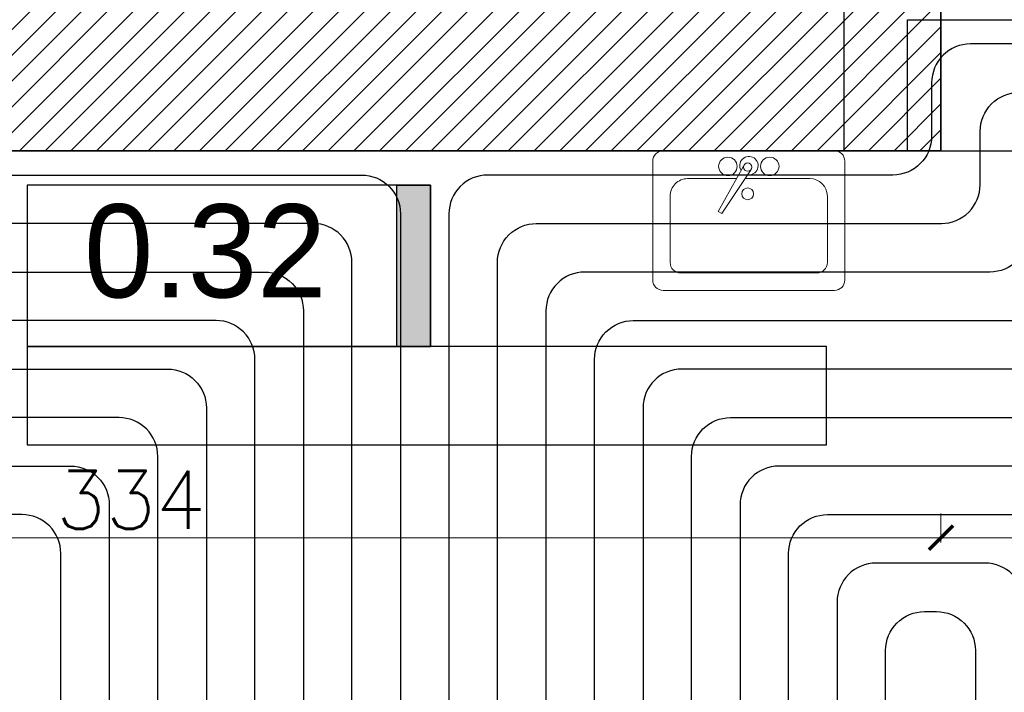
# Model space of a CAD drawing. Header units: millimetres. Extents: x -740 to 33545, y -26688 to 22494.
# Tile 107 of 256: x 9076 to 9279, y 10683 to 10822. Entities that reach past the tile are written whole.
import ezdxf
from ezdxf.lldxf.tags import DXFTag

# ---------------------------------------------------------------- set-up
doc = ezdxf.new("R2010")
doc.units = ezdxf.units.MM
doc.header["$MEASUREMENT"] = 0
doc.layers.get('Defpoints').update_dxf_attribs({"color": 252})
doc.layers.add('_I_EKO_PODKLAD 3', color=252, linetype='Continuous')
doc.layers.add('tabelki opis', color=252, linetype='Continuous')
for name, color, linetype, lineweight in [('A_istniejące ściany', 252, 'Continuous', 35), ('A_l.przerywana', 252, 'ICAD_ISO03W100', 9), ('A_wyposażenie', 252, 'Continuous', 9), ('CIENKA', 252, 'Continuous', 13), ('l.wypełnien', 252, 'Continuous', 5), ('wymiarowanie', 252, 'Continuous', 9)]:
    doc.layers.add(name, color=color, linetype=linetype, lineweight=lineweight)
doc.layers.add('IS_Strefa podłóg', color=7, linetype='Continuous', lineweight=25, true_color=0x008000)
doc.layers.add('IS_Wężownica OChP', color=7, linetype='Continuous', lineweight=25, true_color=0x800080)
doc.styles.add('styl2', font='simplex.shx')
tags = doc.linetypes.add('ICAD_ISO03W100', pattern=[30, 12, -18]).pattern_tags.tags
tags[6:7] = [DXFTag(74, 4), DXFTag(75, 0), DXFTag(340, '0'), DXFTag(46, 1.0), DXFTag(50, 0.0), DXFTag(44, 0.0), DXFTag(45, 0.0)]
tags[4:5] = [DXFTag(74, 4), DXFTag(75, 0), DXFTag(340, '0'), DXFTag(46, 1.0), DXFTag(50, 0.0), DXFTag(44, 0.0), DXFTag(45, 0.0)]
doc.dimstyles.new('Skala 1-50', dxfattribs={"dimtxt": 12, "dimasz": 5, "dimexe": 1, "dimexo": 1, "dimgap": 1.5, "dimtad": 1, "dimdec": 1, "dimrnd": 0.5, "dimtxsty": 'styl2', "dimblk": 'ARCHTICK', "dimcen": 5, "dimadec": 0, "dimazin": 0, "dimtfac": 1, "dimtdec": 1, "dimtmove": 1, "dimatfit": 3, "dimldrblk": 'ARCHTICK', "dimfxl": 0, "dimlwd": -1, "dimlwe": -1, "dimarcsym": 0})

# ---------------------------------------------------------------- blocks, each defined once
blk = doc.blocks.new('dgttrre')
at = {"layer": '_I_EKO_PODKLAD 3', "linetype": 'Continuous', "lineweight": 9}
for p, q in [((11317.18, 2848.41), (11352.46, 2848.41)), ((11315.02, 2821.77), (11315.02, 2846.25)), ((11354.62, 2821.77), (11354.62, 2846.25)), ((11320.78, 2844.81), (11348.86, 2844.81)), ((11318.62, 2828.97), (11318.62, 2842.65)), ((11351.02, 2828.97), (11351.02, 2842.65)), ((11334.48, 2823.66), (11340.34, 2832.56)), ((11335.88, 2822.79), (11341.15, 2832.14)), ((11340.34, 2832.56), (11341.15, 2832.14)), ((11322.22, 2825.37), (11335.61, 2825.37)), ((11337.33, 2825.37), (11347.42, 2825.37)), ((11317.18, 2819.61), (11352.46, 2819.61))]:
    blk.add_line(p, q, dxfattribs=at)
for centre, radius in [((11335.04, 2828.5), 1.22), ((11330.48, 2822.84), 1.9), ((11335.04, 2822.99), 0.867), ((11339.12, 2822.84), 1.9)]:
    blk.add_circle(centre, radius, dxfattribs=at)
for centre, radius, start, end in [((11317.18, 2846.25), 2.16, 90, 180), ((11352.46, 2846.25), 2.16, 0, 90), ((11320.78, 2842.65), 2.16, 90, 180), ((11348.86, 2842.65), 2.16, 0, 90), ((11322.22, 2828.97), 3.6, 180, 270), ((11347.42, 2828.97), 3.6, 270, 0), ((11334.78, 2822.69), 1.9, 80.9336, 32.0064), ((11317.18, 2821.77), 2.16, 180, 270), ((11352.46, 2821.77), 2.16, 270, 0)]:
    blk.add_arc(centre, radius, start, end, dxfattribs=at)
blk = doc.blocks.new('dghjjkkl')
at = {"layer": 'CIENKA', "color": 8}
blk.add_blockref('dgttrre', (0, 0), dxfattribs=at)
blk = doc.blocks.new('_ArchTick')
at = {"color": 0, "linetype": 'ByBlock', "const_width": 0.15}
blk.add_lwpolyline([(-0.5, -0.5), (0.5, 0.5)], dxfattribs=at)
blk = doc.blocks.new('*D2551')
at = {"layer": 'Defpoints', "color": 0}
for p in [(8932.19, 10737.08), (9266.19, 10737.08), (9266.19, 10714.75)]:
    blk.add_point(p, dxfattribs=at)
at = {"layer": 'wymiarowanie', "color": 0}
for p, q in [((8932.19, 10719.75), (8932.19, 10713.75)), ((9266.19, 10719.75), (9266.19, 10713.75)), ((8932.19, 10714.75), (9266.19, 10714.75))]:
    blk.add_line(p, q, dxfattribs=at)
at = {"layer": 'wymiarowanie', "color": 0, "xscale": 5, "yscale": 5, "zscale": 5, "rotation": 180}
blk.add_blockref('_ArchTick', (8932.19, 10714.75), dxfattribs=at)
at = {"layer": 'wymiarowanie', "color": 0, "xscale": 5, "yscale": 5, "zscale": 5}
blk.add_blockref('_ArchTick', (9266.19, 10714.75), dxfattribs=at)
at = {"layer": 'wymiarowanie', "color": 0, "insert": (9099.19, 10722.55), "char_height": 12, "attachment_point": 5, "style": 'styl2'}
blk.add_mtext('334', dxfattribs=at)
blk = doc.blocks.new('*D2552')
at = {"layer": 'Defpoints', "color": 0}
for p in [(9266.19, 10737.08), (9368.19, 10737.08), (9368.19, 10714.75)]:
    blk.add_point(p, dxfattribs=at)
at = {"layer": 'wymiarowanie', "color": 0}
for p, q in [((9266.19, 10719.75), (9266.19, 10713.75)), ((9368.19, 10719.75), (9368.19, 10713.75)), ((9266.19, 10714.75), (9368.19, 10714.75))]:
    blk.add_line(p, q, dxfattribs=at)
at = {"layer": 'wymiarowanie', "color": 0, "xscale": 5, "yscale": 5, "zscale": 5, "rotation": 180}
blk.add_blockref('_ArchTick', (9266.19, 10714.75), dxfattribs=at)
at = {"layer": 'wymiarowanie', "color": 0, "xscale": 5, "yscale": 5, "zscale": 5}
blk.add_blockref('_ArchTick', (9368.19, 10714.75), dxfattribs=at)
at = {"layer": 'wymiarowanie', "color": 0, "insert": (9317.19, 10722.55), "char_height": 12, "attachment_point": 5, "style": 'styl2'}
blk.add_mtext('102', dxfattribs=at)

msp = doc.modelspace()

# ---------------------------------------------------------------- hatches: boundary and pattern name
at = {"layer": 'l.wypełnien'}
h = msp.add_hatch(dxfattribs=at)
h.set_pattern_fill('ANSI31', color=256, scale=30, style=0)
edge = h.paths.add_edge_path()
edge.add_line((8932.19, 10920.7), (8932.19, 10978.67))
edge.add_line((8932.19, 10978.67), (8932.19, 11023.17))
edge.add_line((8932.19, 11023.17), (8932.19, 11086.55))
edge.add_line((8932.19, 11086.55), (8932.19, 11090.05))
edge.add_line((8932.19, 11090.05), (8887.19, 11090.05))
edge.add_line((8887.19, 11090.05), (8887.19, 10920.7))
edge.add_line((8887.19, 10920.7), (8932.19, 10920.7))
h.paths.add_polyline_path([(9644.52, 11095.63), (9645.19, 11095.63), (9645.19, 11322.32), (9879.19, 11322.32), (9879.19, 11234.32), (9924.19, 11234.32), (9924.19, 11368.7), (9592.09, 11368.7), (9506.19, 11368.7), (9506.19, 11323.52), (9604.19, 11323.52), (9604.19, 11095.63)])
h.paths.add_polyline_path([(8887.19, 10686.04), (8932.19, 10686.04), (8932.19, 10794.52), (9246.19, 10794.52), (9246.19, 10833.52), (9259.19, 10833.52), (9259.19, 10907.02), (9235.19, 10907.02), (9235.19, 10833.52), (8932.19, 10833.52), (8932.19, 10920.7), (8887.19, 10920.7)])
h.paths.add_polyline_path([(8975.77, 11323.52), (9235.19, 11323.52), (9259.19, 11323.52), (9360.94, 11323.52), (9360.94, 11368.7), (8975.77, 11368.7)])
h.paths.add_polyline_path([(8887.19, 11368.7), (8887.19, 11236.3), (8907.93, 11236.3), (8932.19, 11236.3), (8932.19, 11323.52), (8975.77, 11323.52), (8975.77, 11368.7)])
h.paths.add_polyline_path([(9604.19, 11095.63), (9644.52, 11095.63), (9644.52, 11090.06), (9645.19, 11090.06), (9645.19, 11005.43), (9612.19, 11005.43), (9612.19, 11018.43), (9604.19, 11018.43)])
h.paths.add_polyline_path([(9924.19, 11095.63), (9924.19, 11158.89), (9879.19, 11158.89), (9879.19, 11095.63)])
h.paths.add_polyline_path([(9246.19, 10833.52), (9246.19, 10794.52), (9266.19, 10794.52), (9266.19, 10833.52)])
h.paths.add_polyline_path([(9879.19, 11078.49), (9924.19, 11078.59), (9924.19, 11095.63), (9879.19, 11095.63)])
h.paths.add_polyline_path([(9259.19, 10907.02), (9259.19, 10927.02), (9250.18, 10927.02), (9235.19, 10927.02), (9235.19, 10907.02)])
h.paths.add_polyline_path([(9235.19, 11072.32), (9235.19, 11052.32), (9259.19, 11052.32), (9259.19, 11072.32)])
h.paths.add_polyline_path([(9235.19, 11029.02), (9250.18, 11029.02), (9259.19, 11029.02), (9259.19, 11035.15), (9259.19, 11049.02), (9235.19, 11049.02)])
h.paths.add_polyline_path([(9235.19, 11323.52), (9235.19, 11303.52), (9259.19, 11303.52), (9259.19, 11323.52)])
h.paths.add_polyline_path([(9235.19, 11186.92), (9259.19, 11186.92), (9259.19, 11186.92), (9259.19, 11191.52), (9259.19, 11199.52), (9259.19, 11199.52), (9235.19, 11199.52), (9235.19, 11191.52)])
h.paths.add_polyline_path([(9235.19, 11174.32), (9247.19, 11174.32), (9259.19, 11174.32), (9259.19, 11174.32), (9259.19, 11186.92), (9259.19, 11186.92), (9235.19, 11186.92), (9235.19, 11174.32)])
h.paths.add_polyline_path([(9259.19, 11049.02), (9259.19, 11051.92), (9259.19, 11052.32), (9235.19, 11052.32), (9235.19, 11049.02), (9259.19, 11049.02)])
at = {"layer": 'tabelki opis'}
msp.add_hatch(color=256, dxfattribs=at).paths.add_polyline_path([(9160.99, 10754.17), (9160.99, 10787.44), (9154.03, 10787.44), (9154.03, 10754.17)])

# ---------------------------------------------------------------- linework, layer by layer
at = {"layer": 'A_istniejące ściany'}
for points in [[(9266.19, 10833.52), (9266.19, 10794.52)], [(8932.19, 10794.52), (9266.19, 10794.52)]]:
    msp.add_lwpolyline(points, dxfattribs=at)
at = {"layer": 'A_l.przerywana', "lineweight": 30, "ltscale": 0.3}
msp.add_lwpolyline([(9246.19, 10794.52), (9388.19, 10794.52), (9388.19, 10833.52), (9246.19, 10833.52)], close=True, dxfattribs=at)
at = {"layer": 'IS_Strefa podłóg', "extrusion": (0, 0, -1)}
msp.add_lwpolyline([(-9368.25, 10402.51), (-8932.28, 10402.51), (-8932.28, 10794.51), (-9259.27, 10794.51), (-9259.27, 10821.52), (-9368.29, 10821.52), (-9368.29, 10774.51), (-9394.49, 10774.51), (-9394.49, 10794.51), (-9431.62, 10794.51), (-9431.62, 10604.51), (-9368.24, 10604.51)], close=True, dxfattribs=at)
at = {"layer": 'IS_Wężownica OChP', "color": 9, "true_color": 0xc8c8c8, "transparency": 33554687, "extrusion": (0, 0, -1)}
for points in [[(-9355.29, 10816.52), (-9272.27, 10816.52, -0.414223), (-9264.27, 10808.52), (-9264.27, 10797.51, 0.414214), (-9256.27, 10789.51), (-9172.78, 10789.51, -0.414214), (-9164.78, 10781.51), (-9164.78, 10435.51, -0.414214), (-9172.78, 10427.51), (-9335.25, 10427.51, -0.414223)], [(-9325.25, 10437.51), (-9182.78, 10437.51, 0.414214), (-9174.78, 10445.51), (-9174.78, 10771.51, 0.414214), (-9182.78, 10779.51), (-9266.27, 10779.51, -0.414214), (-9274.27, 10787.51), (-9274.27, 10798.52, 0.414223), (-9282.27, 10806.52)], [(-9284.27, 10777.51, 0.414214), (-9276.27, 10769.51), (-9192.78, 10769.51, -0.414214), (-9184.78, 10761.51), (-9184.78, 10455.51, -0.414214), (-9192.78, 10447.51), (-9315.25, 10447.51, -0.414223)], [(-9305.24, 10457.51), (-9202.78, 10457.51, 0.414214), (-9194.78, 10465.51), (-9194.78, 10751.51, 0.414214), (-9202.78, 10759.51), (-9286.27, 10759.51, -0.414214)], [(-9296.27, 10749.51), (-9212.78, 10749.51, -0.414214), (-9204.78, 10741.51), (-9204.78, 10475.51, -0.414214), (-9212.78, 10467.51), (-9295.24, 10467.51, -0.414223)], [(-9285.24, 10477.51), (-9222.78, 10477.51, 0.414214), (-9214.78, 10485.51), (-9214.78, 10731.51, 0.414214), (-9222.78, 10739.51), (-9305.29, 10739.51, 0.414214)], [(-9295.29, 10729.51), (-9232.78, 10729.51, -0.414214), (-9224.78, 10721.51), (-9224.78, 10495.51, -0.414214), (-9232.78, 10487.51), (-9275.25, 10487.51, -0.414157), (-9283.25, 10495.51)], [(-9283.29, 10701.51, -0.41427), (-9275.29, 10709.51), (-9252.78, 10709.51, -0.414214), (-9244.78, 10701.51), (-9244.78, 10512.41, -0.414214), (-9249.68, 10507.51), (-9249.88, 10507.51, -0.414214), (-9254.78, 10512.41), (-9254.78, 10691.51, 0.414214), (-9262.78, 10699.51), (-9265.28, 10699.51, 0.414273), (-9273.28, 10691.51), (-9273.24, 10505.51, 0.414154), (-9265.24, 10497.51), (-9242.78, 10497.51, 0.414214), (-9234.78, 10505.51), (-9234.78, 10711.51, 0.414214), (-9242.78, 10719.51), (-9285.29, 10719.51, 0.414214)]]:
    msp.add_lwpolyline(points, format="xyb", dxfattribs=at)
at = {"layer": 'IS_Wężownica OChP', "color": 12, "true_color": 0xc80000, "transparency": 33554687, "extrusion": (0, 0, -1)}
for points in [[(-8937.28, 10415.51), (-8937.28, 10781.51, 0.414214), (-8945.28, 10789.51), (-9146.78, 10789.51, 0.414214), (-9154.78, 10781.51), (-9154.78, 10435.51, 0.414214)], [(-9144.78, 10445.51), (-9144.78, 10771.51, -0.414214), (-9136.78, 10779.51), (-8955.28, 10779.51, -0.414214), (-8947.28, 10771.51), (-8947.28, 10425.51, -0.414213)], [(-8957.28, 10435.51), (-8957.28, 10761.51, 0.414214), (-8965.28, 10769.51), (-9126.78, 10769.51, 0.414214), (-9134.78, 10761.51), (-9134.78, 10455.51, 0.414214)], [(-9124.78, 10465.51), (-9124.78, 10751.51, -0.414214), (-9116.78, 10759.51), (-8975.28, 10759.51, -0.414214), (-8967.28, 10751.51), (-8967.28, 10445.51, -0.414214)], [(-8977.28, 10455.51), (-8977.28, 10741.51, 0.414214), (-8985.28, 10749.51), (-9106.78, 10749.51, 0.414214), (-9114.78, 10741.51), (-9114.78, 10475.51, 0.414214)], [(-9104.78, 10485.51), (-9104.78, 10731.51, -0.414214), (-9096.78, 10739.51), (-8995.28, 10739.51, -0.414214), (-8987.28, 10731.51), (-8987.28, 10465.51, -0.414214)], [(-8997.28, 10475.51), (-8997.28, 10721.51, 0.414214), (-9005.28, 10729.51), (-9086.78, 10729.51, 0.414214), (-9094.78, 10721.51), (-9094.78, 10495.51, 0.414213)], [(-9084.78, 10505.51), (-9084.78, 10711.51, -0.414214), (-9076.78, 10719.51), (-9015.28, 10719.51, -0.414214), (-9007.28, 10711.51), (-9007.28, 10485.51, -0.414214)]]:
    msp.add_lwpolyline(points, format="xyb", dxfattribs=at)
at = {"layer": 'tabelki opis'}
for points in [[(9160.99, 10787.44), (9077.83, 10787.44), (9077.83, 10754.17), (9160.99, 10754.17), (9160.99, 10787.44)], [(9077.83, 10733.9), (9242.57, 10733.9), (9242.57, 10754.17), (9077.83, 10754.17), (9077.83, 10733.9)]]:
    msp.add_lwpolyline(points, dxfattribs=at)
msp.add_lwpolyline([(9160.99, 10754.17), (9154.03, 10754.17), (9154.03, 10787.44), (9160.99, 10787.44)], close=True, dxfattribs=at)

# ---------------------------------------------------------------- block references
at = {"layer": 'A_wyposażenie', "rotation": 180}
msp.add_blockref('dghjjkkl', (20561.39, 13614.13), dxfattribs=at)

# ---------------------------------------------------------------- texts
at = {"layer": 'tabelki opis', "insert": (9089.56, 10783.48), "char_height": 19.2, "width": 56.7, "attachment_point": 1}
msp.add_mtext('{\\fCentury Gothic|b0|i0|c238|p34;0.32}', dxfattribs=at)
at = {"layer": 'wymiarowanie', "char_height": 12, "width": 621.5287, "attachment_point": 1}
for s, insert in [('\\pi621.52874;{\\fCentury Gothic|b0|i0|c238|p34;}\\P{\\fCentury Gothic|b0|i0|c238|p34;Daszek szklany systemowy o wym. 200 x 120 cm wykonany ze szkła }{\\fCentury Gothic|b0|i0|c238|p34;bezpiecznego 6.6.3 ESG/VSG}\\P{\\fCentury Gothic|b0|i0|c238|p34;mocowany na wspornikach w konstrukcji stalowej }\\P{\\fCentury Gothic|b0|i0|c238|p34;ocynkowancy i malowanych proszkowo w kolorze RAL 7016}', (2065.54, 10895.53)), ('\\pi202.60874;{\\fCentury Gothic|b0|i0|c238|p34;Pokrycie dachowe projektowana blachodachówka}\\P\\pi470.78474;{\\fCentury Gothic|b0|i0|c238|p34;w kolorze RAL 7016}', (5416.61, 10685.24))]:
    msp.add_mtext(s, dxfattribs=dict(at, insert=insert))

# ---------------------------------------------------------------- dimensions: what is measured, and where the dimension line sits
at = {"layer": 'wymiarowanie'}
for base, p1, p2, picture, middle in [((9266.19, 10714.75), (8932.19, 10737.08), (9266.19, 10737.08), '*D2551', (9099.19, 10722.55)), ((9368.19, 10714.75), (9266.19, 10737.08), (9368.19, 10737.08), '*D2552', (9317.19, 10722.55))]:
    dim = msp.add_linear_dim(base=base, p1=p1, p2=p2, dimstyle='Skala 1-50', dxfattribs=at)
    dim.commit()
    dim.dimension.update_dxf_attribs({"geometry": picture, "text_midpoint": middle})

doc.saveas('drawing.dxf')
